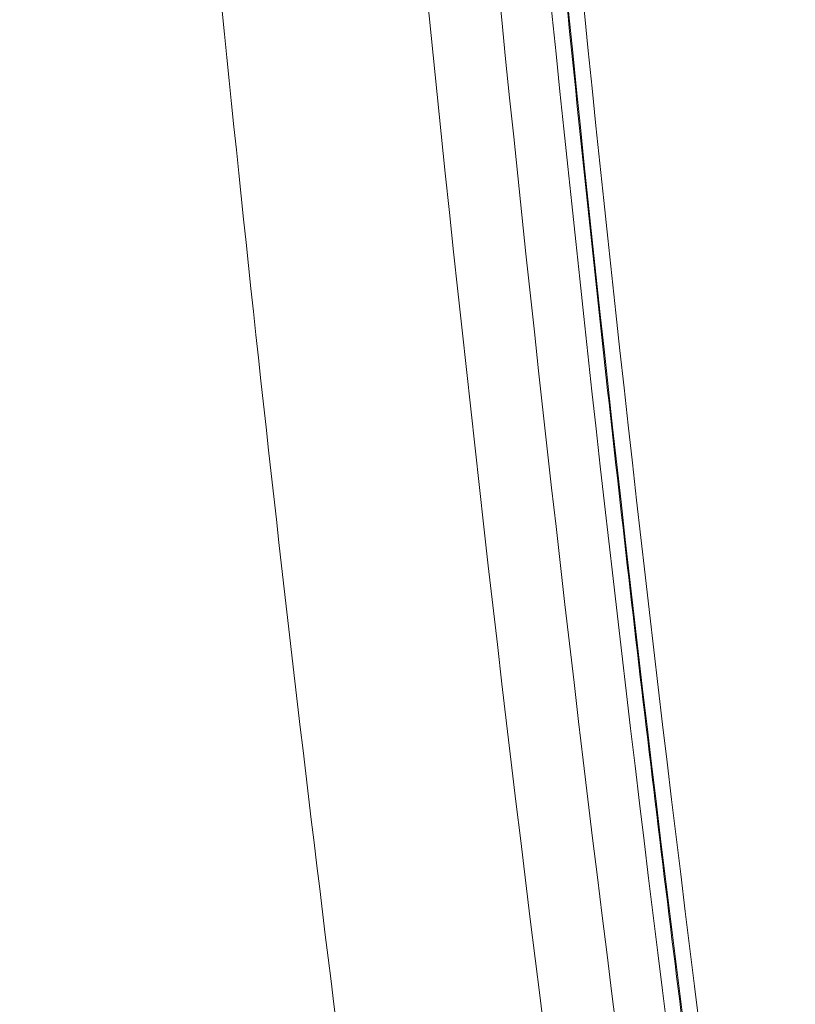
# Model space of a CAD drawing. Header units: millimetres. Extents: x -620 to 6530, y -1325 to 1325.
# Tile 5 of 180: x -548 to -449, y -646 to -520. Entities that reach past the tile are written whole.
import ezdxf

# ---------------------------------------------------------------- set-up
doc = ezdxf.new("R2010")
doc.units = ezdxf.units.MM
doc.layers.add('Plan', color=7, linetype='Continuous', true_color=0xffffff)

msp = doc.modelspace()

# ---------------------------------------------------------------- linework, layer by layer
at = {"layer": 'Plan', "color": 155, "linetype": 'Continuous', "lineweight": 18}
msp.add_open_spline([(-492.85, -758.02), (-502.06, -695.3), (-510.13, -632.41), (-523.98, -506.38), (-529.75, -443.24), (-538.99, -316.8), (-545.92, -190.18), (-549.39, 0), (-545.92, 190.18), (-538.99, 316.8), (-529.75, 443.24), (-523.98, 506.38), (-510.13, 632.41), (-502.06, 695.3), (-492.85, 758.02)], degree=3, knots=[0, 0, 0, 0, 0.125, 0.125, 0.25, 0.25, 0.375, 0.5, 0.625, 0.75, 0.75, 0.875, 0.875, 1, 1, 1, 1], dxfattribs=at)
at = {"layer": 'Plan', "color": 155, "linetype": 'Continuous', "lineweight": 13}
for points, knots in [([(-468.13, -745.55), (-483.63, -638.74), (-495.78, -531.59), (-513.3, -317.91), (-518.74, -211.31), (-520.89, -104.81)], [0, 0, 0, 0, 0.503001, 0.503001, 1, 1, 1, 1]), ([(-511.71, -104.83), (-509.54, -211.85), (-504.06, -318.82), (-486.5, -532.02), (-474.42, -638.29), (-459.05, -744.23)], [0, 0, 0, 0, 0.5, 0.5, 1, 1, 1, 1])]:
    msp.add_open_spline(points, degree=3, knots=knots, dxfattribs=at)
at = {"layer": 'Plan', "color": 155, "linetype": 'Continuous', "lineweight": 18}
msp.add_open_spline([(-453.12, -739.93), (-482.53, -536.33), (-499.78, -331), (-504.77, -125.35)], degree=3, dxfattribs=at)
at = {"layer": 'Plan', "color": 155, "linetype": 'Continuous', "lineweight": 13}
msp.add_rational_spline([(-502.76, -125.3), (-497.78, -330.87), (-480.53, -536.13), (-451.13, -739.64)], [0.999998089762, 0.999998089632, 0.999998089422, 0.999998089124], degree=3, dxfattribs=at)
for points in [[(-451.02, -739.61), (-480.41, -536.13), (-497.66, -330.9), (-502.64, -125.37)], [(-500.64, -125.32), (-495.66, -330.78), (-478.42, -535.92), (-449.03, -739.32)]]:
    msp.add_open_spline(points, degree=3, dxfattribs=at)

doc.saveas('drawing.dxf')
